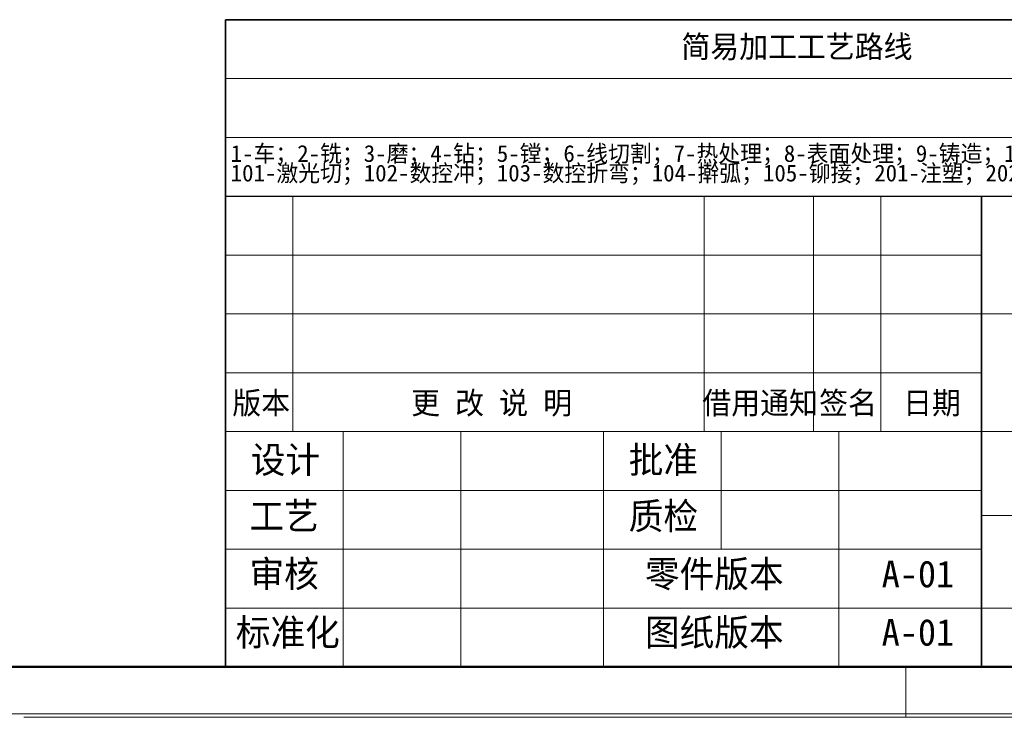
# Model space of a CAD drawing. Header units: millimetres. Extents: x 0 to 3360, y 0 to 2379.
# Tile 10 of 21: x 1676 to 2614, y 0 to 664. Entities that reach past the tile are written whole.
import ezdxf

# ---------------------------------------------------------------- set-up
doc = ezdxf.new("R2010")
doc.units = ezdxf.units.MM
doc.header["$LTSCALE"] = 8
doc.layers.get('0').update_dxf_attribs({"lineweight": 18})
doc.layers.add('细线层', color=7, linetype='Continuous', lineweight=25)
doc.styles.add('SLDTEXTSTYLE0', font='txt')
doc.styles.add('SLDTEXTSTYLE1', font='txt')
doc.styles.add('SLDTEXTSTYLE2', font='txt')

# ---------------------------------------------------------------- blocks, each defined once
blk = doc.blocks.new('SW_NOTE_1')
at = {"color": 0, "linetype": 'Continuous', "lineweight": 0, "char_height": 16, "attachment_point": 1, "style": 'SLDTEXTSTYLE2'}
for s, insert, width in [('1-车；2-铣；3-磨；4-钻；5-镗；6-线切割；7-热处理；8-表面处理；9-铸造；10-焊接；11-放电', (0, 18.62), 1960.0447), ('101-激光切；102-数控冲；103-数控折弯；104-擀弧；105-铆接；201-注塑；202-激光打印；203-挤出打印； 999-其余中文描述', (0, 0), 2578.7709)]:
    blk.add_mtext(s, dxfattribs=dict(at, insert=insert, width=width))

msp = doc.modelspace()

# ---------------------------------------------------------------- linework, layer by layer
at = {"color": 7, "linetype": 'Continuous', "lineweight": 35}
for p, q in [((1871.967, 495.916), (1871.967, 663.916)), ((1871.967, 663.916), (3311.967, 663.916)), ((1871.967, 495.916), (1871.967, 47.916)), ((2591.967, 495.916), (2591.967, 47.916)), ((3311.967, 47.916), (1871.967, 47.916))]:
    msp.add_line(p, q, dxfattribs=at)
at = {"color": 7, "linetype": 'Continuous', "lineweight": 18}
for p, q in [((1871.967, 607.916), (3311.967, 607.916)), ((2943.967, 551.916), (1871.967, 551.916)), ((1935.967, 271.916), (1935.967, 495.916)), ((2327.967, 271.916), (2327.967, 495.916)), ((2431.967, 271.916), (2431.967, 495.916)), ((2495.967, 271.916), (2495.967, 495.916)), ((2591.967, 439.916), (1871.967, 439.916)), ((2591.967, 383.916), (1871.967, 383.916)), ((2591.967, 383.916), (2943.967, 383.916)), ((2591.967, 327.916), (1871.967, 327.916)), ((2943.967, 271.916), (1871.967, 271.916)), ((1983.967, 47.916), (1983.967, 271.916)), ((2095.967, 47.916), (2095.967, 271.916)), ((2231.967, 47.916), (2231.967, 271.916)), ((2343.967, 159.916), (2343.967, 271.916)), ((2455.967, 47.916), (2455.967, 271.916)), ((2591.967, 215.916), (1871.967, 215.916)), ((2943.967, 191.916), (2591.967, 191.916)), ((2591.967, 159.916), (1871.967, 159.916)), ((2591.967, 103.916), (1871.967, 103.916)), ((2519.967, 47.916), (2519.967, -0.084)), ((-0.004, 3.173), (3359.944, 3.173)), ((1679.967, -0.084), (3359.967, -0.084))]:
    msp.add_line(p, q, dxfattribs=at)
at = {"color": 7, "linetype": 'Continuous', "lineweight": 25}
msp.add_line((1871.967, 495.916), (3311.967, 495.916), dxfattribs=at)
at = {"color": 7, "linetype": 'Continuous', "lineweight": 50}
for p in [(191.967, 47.916), (1871.967, 47.916)]:
    msp.add_line(p, (3311.967, 47.916), dxfattribs=at)
at = {"layer": '细线层', "color": 7, "lineweight": 18}
msp.add_line((2591.967, 103.916), (3311.967, 103.916), dxfattribs=at)

# ---------------------------------------------------------------- block references
at = {"color": 7, "linetype": 'Continuous', "lineweight": 0}
msp.add_blockref('SW_NOTE_1', (1876.907, 525.96), dxfattribs=at)

# ---------------------------------------------------------------- texts
at = {"color": 7, "linetype": 'Continuous', "lineweight": 0, "attachment_point": 2}
for s, insert, char_height, width, style in [('简易加工工艺路线', (2416.2, 648.836), 21.1667, 476.54562, 'SLDTEXTSTYLE0'), ('版本', (1906.011, 309.735), 21.1667, 115.64804, 'SLDTEXTSTYLE0'), ('更 改 说 明', (2125.416, 309.735), 21.1667, 323.29423, 'SLDTEXTSTYLE0'), ('借用通知', (2381.129, 309.735), 21.1667, 235.08007, 'SLDTEXTSTYLE0'), ('签名', (2464.849, 309.735), 21.1667, 110.91806, 'SLDTEXTSTYLE0'), ('日期', (2544.849, 309.735), 21.1667, 104.29609, 'SLDTEXTSTYLE0'), ('设计', (1929.026, 257.745), 25.4, 138.21006, 'SLDTEXTSTYLE0'), ('批准', (2289.026, 257.745), 25.4, 139.34525, 'SLDTEXTSTYLE0'), ('工艺', (1927.748, 204.162), 25.4, 137.07486, 'SLDTEXTSTYLE0'), ('质检', (2289.026, 204.162), 25.4, 139.06145, 'SLDTEXTSTYLE0'), ('审核', (1927.748, 149.075), 25.4, 134.52067, 'SLDTEXTSTYLE0'), ('零件版本', (2337.483, 149.075), 25.4, 284.08268, 'SLDTEXTSTYLE0'), ('A-01', (2531.43, 149.075), 25.4, 137.35866, 'SLDTEXTSTYLE1'), ('标准化', (1931.301, 93.47), 25.4, 211.71397, 'SLDTEXTSTYLE0'), ('图纸版本', (2337.483, 93.47), 25.4, 277.27151, 'SLDTEXTSTYLE0'), ('A-01', (2531.43, 93.47), 25.4, 137.35866, 'SLDTEXTSTYLE1')]:
    msp.add_mtext(s, dxfattribs=dict(at, insert=insert, char_height=char_height, width=width, style=style))

doc.saveas('drawing.dxf')
